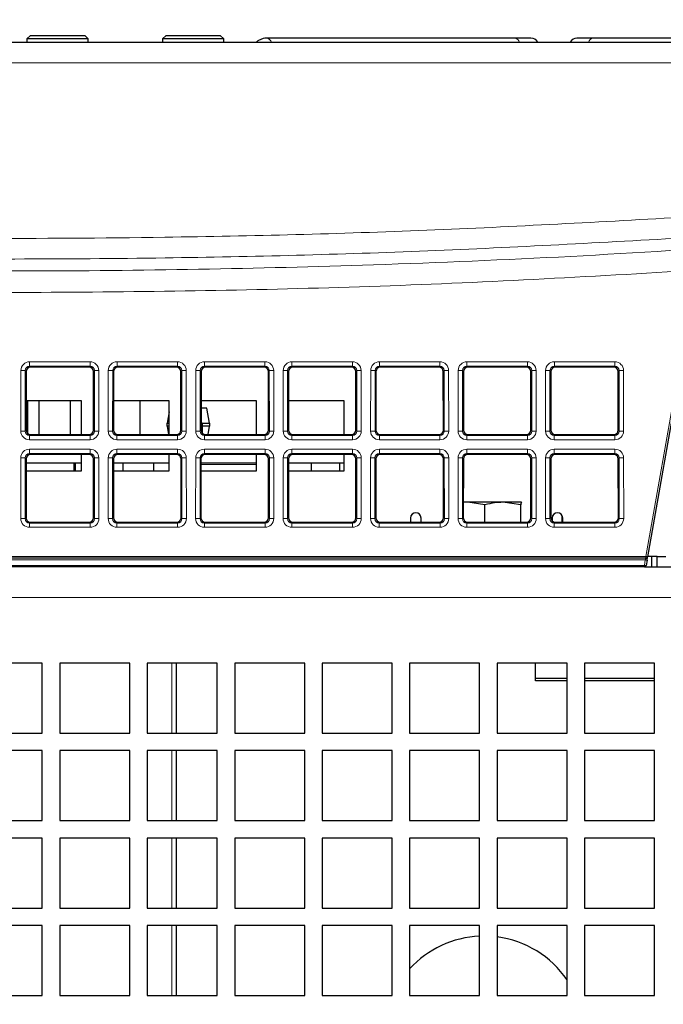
# Paper-space layout 'Blatt5' of a CAD drawing. Header units: millimetres. Extents: x 5 to 418, y 2 to 292.
# Tile 8 of 31: x 175 to 211, y 199 to 255. Entities that reach past the tile are written whole.
import ezdxf

# ---------------------------------------------------------------- set-up
doc = ezdxf.new("R2010")
doc.units = ezdxf.units.MM
doc.layers.add('SLD-0', color=7, linetype='Continuous')
doc.styles.add('SLDTEXTSTYLE1', font='TXT', dxfattribs={"width": 0.605})
doc.dimstyles.new('SLDDIMSTYLE6', dxfattribs={"dimtxt": 3.5, "dimasz": 3.302, "dimexe": 0, "dimexo": 0.0625, "dimgap": 0.875, "dimtad": 1, "dimlfac": 2, "dimrnd": 1e-09, "dimzin": 12, "dimdsep": 46, "dimtxsty": 'SLDTEXTSTYLE1', "dimsah": 1, "dimcen": 0.09, "dimadec": 0, "dimazin": 3, "dimtfac": 1, "dimtofl": 0, "dimtmove": 0, "dimatfit": 3, "dimfxl": 1, "dimfrac": 2, "dimtolj": 1, "dimtzin": 12, "dimarcsym": 0})

# ---------------------------------------------------------------- blocks, each defined once
blk = doc.blocks.new('_D_36')
at = {"layer": 'SLD-0', "color": 7}
for p, q in [((113.293, 153.905), (113.293, 269.669)), ((309.293, 153.905), (309.293, 269.669)), ((113.293, 268.669), (309.293, 268.669))]:
    blk.add_line(p, q, dxfattribs=at)
for points in [[(113.293, 268.669), (116.595, 268.161), (116.595, 269.177)], [(309.293, 268.669), (305.991, 269.177), (305.991, 268.161)]]:
    blk.add_solid(points, dxfattribs=at)
at = {"layer": 'SLD-0', "color": 7, "insert": (207.282, 273.18), "char_height": 3.5, "attachment_point": 1, "style": 'SLDTEXTSTYLE1'}
blk.add_mtext('392', dxfattribs=at)

psp = doc.layouts.new('Blatt5')

# ---------------------------------------------------------------- linework, layer by layer
at = {"color": 7, "linetype": 'Continuous', "lineweight": 25}
for p, q in [((175.1176, 254.0073), (174.9176, 253.8073)), ((175.1176, 254.0073), (178.2176, 254.0073)), ((178.4176, 253.8073), (178.2176, 254.0073)), ((182.8676, 254.0073), (182.6676, 253.8073)), ((182.8676, 254.0073), (185.9676, 254.0073)), ((186.1676, 253.8073), (185.9676, 254.0073)), ((132.801, 253.6183), (212.2841, 253.6183)), ((174.9176, 253.8073), (174.9176, 253.6183)), ((178.4176, 253.8073), (174.9176, 253.8073)), ((178.4176, 253.6183), (178.4176, 253.8073)), ((182.6676, 253.8073), (182.6676, 253.6183)), ((186.1676, 253.8073), (182.6676, 253.8073)), ((186.1676, 253.6183), (186.1676, 253.8073)), ((202.7975, 253.8488), (188.6112, 253.8488)), ((203.7275, 253.8488), (202.7975, 253.8488)), ((207.2876, 253.8488), (206.3577, 253.8488)), ((221.474, 253.8488), (207.2876, 253.8488)), ((174.8683, 234.7929), (174.8653, 231.4406)), ((178.467, 235.0424), (175.1182, 235.0424)), ((178.7199, 231.4406), (178.7169, 234.7929)), ((179.8683, 234.7929), (179.8653, 231.4406)), ((183.467, 235.0424), (180.1182, 235.0424)), ((183.7199, 231.4406), (183.7169, 234.7929)), ((184.8683, 234.7929), (184.8653, 231.4406)), ((188.467, 235.0424), (185.1182, 235.0424)), ((188.7199, 231.4406), (188.7169, 234.7929)), ((189.8683, 234.7929), (189.8653, 231.4406)), ((193.467, 235.0424), (190.1182, 235.0424)), ((193.7199, 231.4406), (193.7169, 234.7929)), ((194.8683, 234.7929), (194.8653, 231.4406)), ((198.467, 235.0424), (195.1182, 235.0424)), ((198.7199, 231.4406), (198.7169, 234.7929)), ((199.8683, 234.7929), (199.8653, 231.4406)), ((203.467, 235.0424), (200.1182, 235.0424)), ((203.7199, 231.4406), (203.7169, 234.7929)), ((204.8683, 234.7929), (204.8653, 231.4406)), ((208.467, 235.0424), (205.1182, 235.0424)), ((208.7199, 231.4406), (208.7169, 234.7929)), ((212.2359, 234.6393), (210.3953, 224.201)), ((178.0426, 233.1183), (174.8668, 233.1183)), ((174.9426, 233.1183), (174.9426, 231.2596)), ((175.5926, 233.1183), (175.5926, 231.1908)), ((177.3926, 233.1183), (177.3926, 231.1908)), ((178.0426, 231.1908), (178.0426, 233.1183)), ((183.0426, 233.1183), (179.8668, 233.1183)), ((181.3926, 231.1908), (181.3926, 233.1183)), ((183.0426, 231.1908), (183.0426, 233.1183)), ((188.0426, 233.1183), (184.8668, 233.1183)), ((188.0426, 231.1908), (188.0426, 233.1183)), ((193.0426, 233.1183), (189.8668, 233.1183)), ((193.0426, 231.1908), (193.0426, 233.1183)), ((183.0426, 232.4838), (182.9301, 231.8458)), ((185.2056, 232.6933), (184.8664, 232.6933)), ((185.3551, 231.8458), (185.2056, 232.6933)), ((182.9301, 231.8458), (183.0426, 231.8458)), ((182.9301, 231.6658), (182.9301, 231.8458)), ((183.0426, 231.6658), (182.9301, 231.6658)), ((182.9301, 231.6658), (183.0139, 231.1908)), ((184.9276, 231.8458), (184.8656, 231.8458)), ((184.9276, 231.8458), (185.3551, 231.8458)), ((184.9276, 231.8458), (184.9276, 231.2752)), ((185.3551, 231.6658), (184.9276, 231.6658)), ((185.2713, 231.1908), (185.3551, 231.6658)), ((185.3551, 231.8458), (185.3551, 231.6658)), ((175.1147, 231.1908), (178.4705, 231.1908)), ((180.1147, 231.1908), (183.4705, 231.1908)), ((185.1147, 231.1908), (188.4705, 231.1908)), ((190.1147, 231.1908), (193.4705, 231.1908)), ((195.1147, 231.1908), (198.4705, 231.1908)), ((200.1147, 231.1908), (203.4705, 231.1908)), ((205.1147, 231.1908), (208.4705, 231.1908)), ((174.8637, 229.7975), (174.8607, 226.4361)), ((178.4715, 230.0469), (175.1136, 230.0469)), ((178.0426, 229.1183), (178.0426, 230.0469)), ((178.7245, 226.4361), (178.7214, 229.7975)), ((179.8637, 229.7975), (179.8607, 226.4361)), ((183.4715, 230.0469), (180.1136, 230.0469)), ((183.0426, 229.1183), (183.0426, 230.0469)), ((183.7245, 226.4361), (183.7214, 229.7975)), ((184.8637, 229.7975), (184.8607, 226.4361)), ((188.4715, 230.0469), (185.1136, 230.0469)), ((188.0426, 229.1183), (188.0426, 230.0469)), ((188.7245, 226.4361), (188.7214, 229.7975)), ((189.8637, 229.7975), (189.8607, 226.4361)), ((193.4715, 230.0469), (190.1136, 230.0469)), ((193.0426, 229.1183), (193.0426, 230.0469)), ((193.7245, 226.4361), (193.7214, 229.7975)), ((194.8637, 229.7975), (194.8607, 226.4361)), ((198.4715, 230.0469), (195.1136, 230.0469)), ((198.7245, 226.4361), (198.7214, 229.7975)), ((199.8637, 229.7975), (199.8607, 226.4361)), ((203.4715, 230.0469), (200.1136, 230.0469)), ((203.7245, 226.4361), (203.7214, 229.7975)), ((204.8637, 229.7975), (204.8607, 226.4361)), ((208.4715, 230.0469), (205.1136, 230.0469)), ((208.7245, 226.4361), (208.7214, 229.7975)), ((174.8631, 229.1183), (178.0426, 229.1183)), ((174.8635, 229.5683), (178.0426, 229.5683)), ((177.5926, 229.5683), (177.5926, 229.1183)), ((177.6926, 229.1183), (177.6926, 229.5683)), ((179.8631, 229.1183), (183.0426, 229.1183)), ((179.8635, 229.5683), (183.0426, 229.5683)), ((180.4176, 229.1183), (180.4176, 229.5683)), ((182.1676, 229.1183), (182.1676, 229.5683)), ((184.8631, 229.1183), (188.0426, 229.1183)), ((184.8635, 229.5683), (188.0426, 229.5683)), ((189.8631, 229.1183), (193.0426, 229.1183)), ((189.8635, 229.5683), (193.0426, 229.5683)), ((191.1596, 229.5683), (191.1596, 229.1183)), ((192.7809, 229.5683), (192.7809, 229.1183)), ((200.123, 227.3183), (199.8615, 227.2993)), ((200.123, 227.3183), (199.8615, 227.3183)), ((201.0988, 227.174), (200.123, 227.3183)), ((202.1214, 227.3183), (200.123, 227.3183)), ((201.0988, 226.1862), (201.0988, 227.174)), ((203.144, 227.174), (202.1214, 227.3183)), ((203.1909, 227.3183), (202.1214, 227.3183)), ((203.144, 226.1862), (203.144, 227.174)), ((203.1942, 227.3175), (203.1926, 227.3183)), ((196.8426, 226.4183), (196.8426, 226.1862)), ((197.4426, 226.1862), (197.4426, 226.4183)), ((204.9426, 226.4183), (204.9426, 226.2508)), ((205.5176, 226.1862), (205.5176, 226.5382)), ((205.5426, 226.1862), (205.5426, 226.4183)), ((175.1101, 226.1862), (178.4751, 226.1862)), ((180.1101, 226.1862), (183.4751, 226.1862)), ((185.1101, 226.1862), (188.4751, 226.1862)), ((190.1101, 226.1862), (193.4751, 226.1862)), ((195.1101, 226.1862), (198.4751, 226.1862)), ((200.1101, 226.1862), (203.4751, 226.1862)), ((205.1101, 226.1862), (208.4751, 226.1862)), ((210.2968, 224.1183), (131.3247, 224.1183)), ((210.9426, 224.2183), (210.3984, 224.2183)), ((210.6333, 223.6183), (210.6333, 224.2183)), ((210.6335, 223.6183), (210.6335, 224.2183)), ((210.9426, 223.6183), (210.9426, 224.2183)), ((210.9426, 224.2183), (211.4426, 224.2183)), ((210.2087, 223.6183), (131.7859, 223.6183)), ((210.2087, 223.6183), (280.3765, 223.6183)), ((210.3619, 224.0114), (210.3072, 223.701)), ((175.7926, 218.1183), (171.7926, 218.1183)), ((175.7926, 214.1183), (175.7926, 218.1183)), ((180.7926, 218.1183), (176.7926, 218.1183)), ((176.7926, 218.1183), (176.7926, 214.1183)), ((180.7926, 214.1183), (180.7926, 218.1183)), ((185.7926, 218.1183), (181.7926, 218.1183)), ((181.7926, 218.1183), (181.7926, 214.1183)), ((183.4426, 218.1183), (183.4426, 214.1183)), ((185.7926, 214.1183), (185.7926, 218.1183)), ((190.7926, 218.1183), (186.7926, 218.1183)), ((186.7926, 218.1183), (186.7926, 214.1183)), ((190.7926, 214.1183), (190.7926, 218.1183)), ((195.7926, 218.1183), (191.7926, 218.1183)), ((191.7926, 218.1183), (191.7926, 214.1183)), ((195.7926, 214.1183), (195.7926, 218.1183)), ((200.7926, 218.1183), (196.7926, 218.1183)), ((196.7926, 218.1183), (196.7926, 214.1183)), ((200.7926, 214.1183), (200.7926, 218.1183)), ((205.7926, 218.1183), (201.7926, 218.1183)), ((201.7926, 218.1183), (201.7926, 214.1183)), ((203.9926, 217.2532), (203.9926, 218.1183)), ((205.7926, 214.1183), (205.7926, 218.1183)), ((210.7926, 218.1183), (206.7926, 218.1183)), ((206.7926, 218.1183), (206.7926, 214.1183)), ((210.7926, 214.1183), (210.7926, 218.1183)), ((203.9926, 217.1017), (203.9926, 217.2532)), ((205.7926, 217.2532), (203.9926, 217.2532)), ((205.7926, 217.1017), (203.9926, 217.1017)), ((210.7926, 217.2532), (206.7926, 217.2532)), ((210.7926, 217.1017), (206.7926, 217.1017)), ((171.7926, 214.1183), (175.7926, 214.1183)), ((176.7926, 214.1183), (180.7926, 214.1183)), ((181.7926, 214.1183), (185.7926, 214.1183)), ((186.7926, 214.1183), (190.7926, 214.1183)), ((191.7926, 214.1183), (195.7926, 214.1183)), ((196.7926, 214.1183), (200.7926, 214.1183)), ((201.7926, 214.1183), (205.7926, 214.1183)), ((206.7926, 214.1183), (210.7926, 214.1183)), ((175.7926, 213.1183), (171.7926, 213.1183)), ((175.7926, 209.1183), (175.7926, 213.1183)), ((180.7926, 213.1183), (176.7926, 213.1183)), ((176.7926, 213.1183), (176.7926, 209.1183)), ((180.7926, 209.1183), (180.7926, 213.1183)), ((185.7926, 213.1183), (181.7926, 213.1183)), ((181.7926, 213.1183), (181.7926, 209.1183)), ((183.4426, 213.1183), (183.4426, 209.1183)), ((185.7926, 209.1183), (185.7926, 213.1183)), ((190.7926, 213.1183), (186.7926, 213.1183)), ((186.7926, 213.1183), (186.7926, 209.1183)), ((190.7926, 209.1183), (190.7926, 213.1183)), ((195.7926, 213.1183), (191.7926, 213.1183)), ((191.7926, 213.1183), (191.7926, 209.1183)), ((195.7926, 209.1183), (195.7926, 213.1183)), ((200.7926, 213.1183), (196.7926, 213.1183)), ((196.7926, 213.1183), (196.7926, 209.1183)), ((200.7926, 209.1183), (200.7926, 213.1183)), ((205.7926, 213.1183), (201.7926, 213.1183)), ((201.7926, 213.1183), (201.7926, 209.1183)), ((205.7926, 209.1183), (205.7926, 213.1183)), ((210.7926, 213.1183), (206.7926, 213.1183)), ((206.7926, 213.1183), (206.7926, 209.1183)), ((210.7926, 209.1183), (210.7926, 213.1183)), ((171.7926, 209.1183), (175.7926, 209.1183)), ((176.7926, 209.1183), (180.7926, 209.1183)), ((181.7926, 209.1183), (185.7926, 209.1183)), ((186.7926, 209.1183), (190.7926, 209.1183)), ((191.7926, 209.1183), (195.7926, 209.1183)), ((196.7926, 209.1183), (200.7926, 209.1183)), ((201.7926, 209.1183), (205.7926, 209.1183)), ((206.7926, 209.1183), (210.7926, 209.1183)), ((175.7926, 208.1183), (171.7926, 208.1183)), ((175.7926, 204.1183), (175.7926, 208.1183)), ((180.7926, 208.1183), (176.7926, 208.1183)), ((176.7926, 208.1183), (176.7926, 204.1183)), ((180.7926, 204.1183), (180.7926, 208.1183)), ((185.7926, 208.1183), (181.7926, 208.1183)), ((181.7926, 208.1183), (181.7926, 204.1183)), ((183.4426, 208.1183), (183.4426, 204.1183)), ((185.7926, 204.1183), (185.7926, 208.1183)), ((190.7926, 208.1183), (186.7926, 208.1183)), ((186.7926, 208.1183), (186.7926, 204.1183)), ((190.7926, 204.1183), (190.7926, 208.1183)), ((195.7926, 208.1183), (191.7926, 208.1183)), ((191.7926, 208.1183), (191.7926, 204.1183)), ((195.7926, 204.1183), (195.7926, 208.1183)), ((200.7926, 208.1183), (196.7926, 208.1183)), ((196.7926, 208.1183), (196.7926, 204.1183)), ((200.7926, 204.1183), (200.7926, 208.1183)), ((205.7926, 208.1183), (201.7926, 208.1183)), ((201.7926, 208.1183), (201.7926, 204.1183)), ((205.7926, 204.1183), (205.7926, 208.1183)), ((210.7926, 208.1183), (206.7926, 208.1183)), ((206.7926, 208.1183), (206.7926, 204.1183)), ((210.7926, 204.1183), (210.7926, 208.1183)), ((171.7926, 204.1183), (175.7926, 204.1183)), ((176.7926, 204.1183), (180.7926, 204.1183)), ((181.7926, 204.1183), (185.7926, 204.1183)), ((186.7926, 204.1183), (190.7926, 204.1183)), ((191.7926, 204.1183), (195.7926, 204.1183)), ((196.7926, 204.1183), (200.7926, 204.1183)), ((201.7926, 204.1183), (205.7926, 204.1183)), ((206.7926, 204.1183), (210.7926, 204.1183)), ((175.7926, 203.1183), (171.7926, 203.1183)), ((175.7926, 199.1183), (175.7926, 203.1183)), ((180.7926, 203.1183), (176.7926, 203.1183)), ((176.7926, 203.1183), (176.7926, 199.1183)), ((180.7926, 199.1183), (180.7926, 203.1183)), ((185.7926, 203.1183), (181.7926, 203.1183)), ((181.7926, 203.1183), (181.7926, 199.1183)), ((183.4426, 203.1183), (183.4426, 199.1183)), ((185.7926, 199.1183), (185.7926, 203.1183)), ((190.7926, 203.1183), (186.7926, 203.1183)), ((186.7926, 203.1183), (186.7926, 199.1183)), ((190.7926, 199.1183), (190.7926, 203.1183)), ((195.7926, 203.1183), (191.7926, 203.1183)), ((191.7926, 203.1183), (191.7926, 199.1183)), ((195.7926, 199.1183), (195.7926, 203.1183)), ((200.7926, 203.1183), (196.7926, 203.1183)), ((196.7926, 203.1183), (196.7926, 199.1183)), ((200.7926, 199.1183), (200.7926, 203.1183)), ((205.7926, 203.1183), (201.7926, 203.1183)), ((201.7926, 203.1183), (201.7926, 199.1183)), ((205.7926, 199.1183), (205.7926, 203.1183)), ((210.7926, 203.1183), (206.7926, 203.1183)), ((206.7926, 203.1183), (206.7926, 199.1183)), ((210.7926, 199.1183), (210.7926, 203.1183)), ((171.7926, 199.1183), (175.7926, 199.1183)), ((176.7926, 199.1183), (180.7926, 199.1183)), ((181.7926, 199.1183), (185.7926, 199.1183)), ((186.7926, 199.1183), (190.7926, 199.1183)), ((191.7926, 199.1183), (195.7926, 199.1183)), ((196.7926, 199.1183), (200.7926, 199.1183)), ((201.7926, 199.1183), (205.7926, 199.1183)), ((206.7926, 199.1183), (210.7926, 199.1183))]:
    psp.add_line(p, q, dxfattribs=at)
at = {"color": 7, "linetype": 'Continuous', "lineweight": 18}
for p, q in [((212.2841, 252.4337), (132.801, 252.4337)), ((175.0654, 235.3492), (178.5198, 235.3492)), ((175.0654, 235.0952), (175.0654, 235.3492)), ((178.5198, 235.0952), (178.5198, 235.3492)), ((180.0654, 235.3492), (183.5198, 235.3492)), ((180.0654, 235.0952), (180.0654, 235.3492)), ((183.5198, 235.0952), (183.5198, 235.3492)), ((185.0654, 235.3492), (188.5198, 235.3492)), ((185.0654, 235.0952), (185.0654, 235.3492)), ((188.5198, 235.0952), (188.5198, 235.3492)), ((190.0654, 235.3492), (193.5198, 235.3492)), ((190.0654, 235.0952), (190.0654, 235.3492)), ((193.5198, 235.0952), (193.5198, 235.3492)), ((195.0654, 235.3492), (198.5198, 235.3492)), ((195.0654, 235.0952), (195.0654, 235.3492)), ((198.5198, 235.0952), (198.5198, 235.3492)), ((200.0654, 235.3492), (203.5198, 235.3492)), ((200.0654, 235.0952), (200.0654, 235.3492)), ((203.5198, 235.0952), (203.5198, 235.3492)), ((205.0654, 235.3492), (208.5198, 235.3492)), ((205.0654, 235.3492), (205.0654, 235.0952)), ((208.5198, 235.3492), (208.5198, 235.0952)), ((174.5625, 231.3919), (174.5656, 234.8503)), ((174.8153, 234.846), (174.8121, 231.3875)), ((174.8683, 234.7929), (174.8153, 234.846)), ((178.5198, 235.0952), (175.0654, 235.0952)), ((175.0654, 235.0952), (175.1182, 235.0424)), ((178.467, 235.0424), (178.5198, 235.0952)), ((178.7699, 234.846), (178.7169, 234.7929)), ((178.7731, 231.3875), (178.7699, 234.846)), ((179.0196, 234.8503), (179.0227, 231.3919)), ((179.5625, 231.3919), (179.5656, 234.8503)), ((179.8153, 234.846), (179.8121, 231.3875)), ((179.8683, 234.7929), (179.8153, 234.846)), ((183.5198, 235.0952), (180.0654, 235.0952)), ((180.0654, 235.0952), (180.1182, 235.0424)), ((183.467, 235.0424), (183.5198, 235.0952)), ((183.7699, 234.846), (183.7169, 234.7929)), ((183.7731, 231.3875), (183.7699, 234.846)), ((184.0196, 234.8503), (184.0227, 231.3919)), ((184.5625, 231.3919), (184.5656, 234.8503)), ((184.8153, 234.846), (184.8121, 231.3875)), ((184.8683, 234.7929), (184.8153, 234.846)), ((188.5198, 235.0952), (185.0654, 235.0952)), ((185.0654, 235.0952), (185.1182, 235.0424)), ((188.467, 235.0424), (188.5198, 235.0952)), ((188.7699, 234.846), (188.7169, 234.7929)), ((188.7731, 231.3875), (188.7699, 234.846)), ((189.0196, 234.8503), (189.0227, 231.3919)), ((189.5625, 231.3919), (189.5656, 234.8503)), ((189.8153, 234.846), (189.8121, 231.3875)), ((189.8683, 234.7929), (189.8153, 234.846)), ((193.5198, 235.0952), (190.0654, 235.0952)), ((190.0654, 235.0952), (190.1182, 235.0424)), ((193.467, 235.0424), (193.5198, 235.0952)), ((193.7699, 234.846), (193.7169, 234.7929)), ((193.7731, 231.3875), (193.7699, 234.846)), ((194.0196, 234.8503), (194.0227, 231.3919)), ((194.5625, 231.3919), (194.5656, 234.8503)), ((194.8153, 234.846), (194.8121, 231.3875)), ((194.8683, 234.7929), (194.8153, 234.846)), ((198.5198, 235.0952), (195.0654, 235.0952)), ((195.0654, 235.0952), (195.1182, 235.0424)), ((198.467, 235.0424), (198.5198, 235.0952)), ((198.7699, 234.846), (198.7169, 234.7929)), ((198.7731, 231.3875), (198.7699, 234.846)), ((199.0196, 234.8503), (199.0227, 231.3919)), ((199.5625, 231.3919), (199.5656, 234.8503)), ((199.8153, 234.846), (199.8121, 231.3875)), ((199.8683, 234.7929), (199.8153, 234.846)), ((203.5198, 235.0952), (200.0654, 235.0952)), ((200.0654, 235.0952), (200.1182, 235.0424)), ((203.467, 235.0424), (203.5198, 235.0952)), ((203.7699, 234.846), (203.7169, 234.7929)), ((203.7731, 231.3875), (203.7699, 234.846)), ((204.0196, 234.8503), (204.0227, 231.3919)), ((204.5625, 231.3919), (204.5656, 234.8503)), ((204.8153, 234.846), (204.8121, 231.3875)), ((204.8683, 234.7929), (204.8153, 234.846)), ((208.5198, 235.0952), (205.0654, 235.0952)), ((205.0654, 235.0952), (205.1182, 235.0424)), ((208.467, 235.0424), (208.5198, 235.0952)), ((208.7699, 234.846), (208.7169, 234.7929)), ((208.7731, 231.3875), (208.7699, 234.846)), ((209.0196, 234.8503), (209.0227, 231.3919)), ((210.2968, 224.2201), (212.1374, 234.6584)), ((174.8121, 231.3875), (174.8653, 231.4406)), ((178.7199, 231.4406), (178.7731, 231.3875)), ((179.8121, 231.3875), (179.8653, 231.4406)), ((183.7199, 231.4406), (183.7731, 231.3875)), ((184.8121, 231.3875), (184.8653, 231.4406)), ((188.7199, 231.4406), (188.7731, 231.3875)), ((189.8121, 231.3875), (189.8653, 231.4406)), ((193.7199, 231.4406), (193.7731, 231.3875)), ((194.8121, 231.3875), (194.8653, 231.4406)), ((198.7199, 231.4406), (198.7731, 231.3875)), ((199.8121, 231.3875), (199.8653, 231.4406)), ((203.7199, 231.4406), (203.7731, 231.3875)), ((204.8121, 231.3875), (204.8653, 231.4406)), ((208.7199, 231.4406), (208.7731, 231.3875)), ((175.1147, 231.1908), (175.0613, 231.1374)), ((175.0613, 230.8921), (175.0613, 231.1374)), ((175.0613, 231.1374), (178.5239, 231.1374)), ((178.5239, 230.8921), (175.0613, 230.8921)), ((178.5239, 231.1374), (178.4705, 231.1908)), ((178.5239, 230.8921), (178.5239, 231.1374)), ((180.1147, 231.1908), (180.0613, 231.1374)), ((180.0613, 230.8921), (180.0613, 231.1374)), ((180.0613, 231.1374), (183.5239, 231.1374)), ((183.5239, 230.8921), (180.0613, 230.8921)), ((183.5239, 231.1374), (183.4705, 231.1908)), ((183.5239, 230.8921), (183.5239, 231.1374)), ((185.1147, 231.1908), (185.0613, 231.1374)), ((185.0613, 230.8921), (185.0613, 231.1374)), ((185.0613, 231.1374), (188.5239, 231.1374)), ((188.5239, 230.8921), (185.0613, 230.8921)), ((188.5239, 231.1374), (188.4705, 231.1908)), ((188.5239, 230.8921), (188.5239, 231.1374)), ((190.1147, 231.1908), (190.0613, 231.1374)), ((190.0613, 230.8921), (190.0613, 231.1374)), ((190.0613, 231.1374), (193.5239, 231.1374)), ((193.5239, 230.8921), (190.0613, 230.8921)), ((193.5239, 231.1374), (193.4705, 231.1908)), ((193.5239, 230.8921), (193.5239, 231.1374)), ((195.1147, 231.1908), (195.0613, 231.1374)), ((195.0613, 230.8921), (195.0613, 231.1374)), ((195.0613, 231.1374), (198.5239, 231.1374)), ((198.5239, 230.8921), (195.0613, 230.8921)), ((198.5239, 231.1374), (198.4705, 231.1908)), ((198.5239, 230.8921), (198.5239, 231.1374)), ((200.1147, 231.1908), (200.0613, 231.1374)), ((200.0613, 230.8921), (200.0613, 231.1374)), ((200.0613, 231.1374), (203.5239, 231.1374)), ((203.5239, 230.8921), (200.0613, 230.8921)), ((203.5239, 231.1374), (203.4705, 231.1908)), ((203.5239, 230.8921), (203.5239, 231.1374)), ((205.1147, 231.1908), (205.0613, 231.1374)), ((205.0613, 231.1374), (205.0613, 230.8921)), ((205.0613, 231.1374), (208.5239, 231.1374)), ((208.5239, 230.8921), (205.0613, 230.8921)), ((208.5239, 231.1374), (208.4705, 231.1908)), ((208.5239, 231.1374), (208.5239, 230.8921)), ((175.0608, 230.3538), (178.5244, 230.3538)), ((175.0608, 230.0997), (175.0608, 230.3538)), ((178.5244, 230.0997), (178.5244, 230.3538)), ((180.0608, 230.3538), (183.5244, 230.3538)), ((180.0608, 230.0997), (180.0608, 230.3538)), ((183.5244, 230.0997), (183.5244, 230.3538)), ((185.0608, 230.3538), (188.5244, 230.3538)), ((185.0608, 230.0997), (185.0608, 230.3538)), ((188.5244, 230.0997), (188.5244, 230.3538)), ((190.0608, 230.3538), (193.5244, 230.3538)), ((190.0608, 230.0997), (190.0608, 230.3538)), ((193.5244, 230.0997), (193.5244, 230.3538)), ((195.0608, 230.3538), (198.5244, 230.3538)), ((195.0608, 230.0997), (195.0608, 230.3538)), ((198.5244, 230.0997), (198.5244, 230.3538)), ((200.0608, 230.3538), (203.5244, 230.3538)), ((200.0608, 230.0997), (200.0608, 230.3538)), ((203.5244, 230.0997), (203.5244, 230.3538)), ((205.0608, 230.3538), (208.5244, 230.3538)), ((205.0608, 230.3538), (205.0608, 230.0997)), ((208.5244, 230.3538), (208.5244, 230.0997)), ((174.5579, 226.3873), (174.561, 229.8549)), ((174.8107, 229.8505), (174.8075, 226.3829)), ((174.8637, 229.7975), (174.8107, 229.8505)), ((178.5244, 230.0997), (175.0608, 230.0997)), ((175.0608, 230.0997), (175.1136, 230.0469)), ((178.4715, 230.0469), (178.5244, 230.0997)), ((178.7745, 229.8505), (178.7214, 229.7975)), ((178.7776, 226.3829), (178.7745, 229.8505)), ((179.0241, 229.8549), (179.0273, 226.3873)), ((179.5579, 226.3873), (179.561, 229.8549)), ((179.8107, 229.8505), (179.8075, 226.3829)), ((179.8637, 229.7975), (179.8107, 229.8505)), ((183.5244, 230.0997), (180.0608, 230.0997)), ((180.0608, 230.0997), (180.1136, 230.0469)), ((183.4715, 230.0469), (183.5244, 230.0997)), ((183.7745, 229.8505), (183.7214, 229.7975)), ((183.7776, 226.3829), (183.7745, 229.8505)), ((184.0241, 229.8549), (184.0273, 226.3873)), ((184.5579, 226.3873), (184.561, 229.8549)), ((184.8107, 229.8505), (184.8075, 226.3829)), ((184.8637, 229.7975), (184.8107, 229.8505)), ((188.5244, 230.0997), (185.0608, 230.0997)), ((185.0608, 230.0997), (185.1136, 230.0469)), ((188.4715, 230.0469), (188.5244, 230.0997)), ((188.7745, 229.8505), (188.7214, 229.7975)), ((188.7776, 226.3829), (188.7745, 229.8505)), ((189.0241, 229.8549), (189.0273, 226.3873)), ((189.5579, 226.3873), (189.561, 229.8549)), ((189.8107, 229.8505), (189.8075, 226.3829)), ((189.8637, 229.7975), (189.8107, 229.8505)), ((193.5244, 230.0997), (190.0608, 230.0997)), ((190.0608, 230.0997), (190.1136, 230.0469)), ((193.4715, 230.0469), (193.5244, 230.0997)), ((193.7745, 229.8505), (193.7214, 229.7975)), ((193.7776, 226.3829), (193.7745, 229.8505)), ((194.0241, 229.8549), (194.0273, 226.3873)), ((194.5579, 226.3873), (194.561, 229.8549)), ((194.8107, 229.8505), (194.8075, 226.3829)), ((194.8637, 229.7975), (194.8107, 229.8505)), ((198.5244, 230.0997), (195.0608, 230.0997)), ((195.0608, 230.0997), (195.1136, 230.0469)), ((198.4715, 230.0469), (198.5244, 230.0997)), ((198.7745, 229.8505), (198.7214, 229.7975)), ((198.7776, 226.3829), (198.7745, 229.8505)), ((199.0241, 229.8549), (199.0273, 226.3873)), ((199.5579, 226.3873), (199.561, 229.8549)), ((199.8107, 229.8505), (199.8075, 226.3829)), ((199.8637, 229.7975), (199.8107, 229.8505)), ((203.5244, 230.0997), (200.0608, 230.0997)), ((200.0608, 230.0997), (200.1136, 230.0469)), ((203.4715, 230.0469), (203.5244, 230.0997)), ((203.7745, 229.8505), (203.7214, 229.7975)), ((203.7776, 226.3829), (203.7745, 229.8505)), ((204.0241, 229.8549), (204.0273, 226.3873)), ((204.5579, 226.3873), (204.561, 229.8549)), ((204.8107, 229.8505), (204.8075, 226.3829)), ((204.8637, 229.7975), (204.8107, 229.8505)), ((208.5244, 230.0997), (205.0608, 230.0997)), ((205.0608, 230.0997), (205.1136, 230.0469)), ((208.4715, 230.0469), (208.5244, 230.0997)), ((208.7745, 229.8505), (208.7214, 229.7975)), ((208.7776, 226.3829), (208.7745, 229.8505)), ((209.0241, 229.8549), (209.0273, 226.3873)), ((184.8634, 229.4683), (188.0426, 229.4683)), ((174.8075, 226.3829), (174.8607, 226.4361)), ((178.7245, 226.4361), (178.7776, 226.3829)), ((179.8075, 226.3829), (179.8607, 226.4361)), ((183.7245, 226.4361), (183.7776, 226.3829)), ((184.8075, 226.3829), (184.8607, 226.4361)), ((188.7245, 226.4361), (188.7776, 226.3829)), ((189.8075, 226.3829), (189.8607, 226.4361)), ((193.7245, 226.4361), (193.7776, 226.3829)), ((194.8075, 226.3829), (194.8607, 226.4361)), ((198.7245, 226.4361), (198.7776, 226.3829)), ((199.8075, 226.3829), (199.8607, 226.4361)), ((203.7245, 226.4361), (203.7776, 226.3829)), ((204.8075, 226.3829), (204.8607, 226.4361)), ((208.7245, 226.4361), (208.7776, 226.3829)), ((175.1101, 226.1862), (175.0567, 226.1328)), ((175.0567, 225.8875), (175.0567, 226.1328)), ((175.0567, 226.1328), (178.5284, 226.1328)), ((178.5284, 225.8875), (175.0567, 225.8875)), ((178.5284, 226.1328), (178.4751, 226.1862)), ((178.5284, 225.8875), (178.5284, 226.1328)), ((180.1101, 226.1862), (180.0567, 226.1328)), ((180.0567, 225.8875), (180.0567, 226.1328)), ((180.0567, 226.1328), (183.5284, 226.1328)), ((183.5284, 225.8875), (180.0567, 225.8875)), ((183.5284, 226.1328), (183.4751, 226.1862)), ((183.5284, 225.8875), (183.5284, 226.1328)), ((185.1101, 226.1862), (185.0567, 226.1328)), ((185.0567, 225.8875), (185.0567, 226.1328)), ((185.0567, 226.1328), (188.5284, 226.1328)), ((188.5284, 225.8875), (185.0567, 225.8875)), ((188.5284, 226.1328), (188.4751, 226.1862)), ((188.5284, 225.8875), (188.5284, 226.1328)), ((190.1101, 226.1862), (190.0567, 226.1328)), ((190.0567, 225.8875), (190.0567, 226.1328)), ((190.0567, 226.1328), (193.5284, 226.1328)), ((193.5284, 225.8875), (190.0567, 225.8875)), ((193.5284, 226.1328), (193.4751, 226.1862)), ((193.5284, 225.8875), (193.5284, 226.1328)), ((195.1101, 226.1862), (195.0567, 226.1328)), ((195.0567, 225.8875), (195.0567, 226.1328)), ((195.0567, 226.1328), (198.5284, 226.1328)), ((198.5284, 225.8875), (195.0567, 225.8875)), ((198.5284, 226.1328), (198.4751, 226.1862)), ((198.5284, 225.8875), (198.5284, 226.1328)), ((200.1101, 226.1862), (200.0567, 226.1328)), ((200.0567, 225.8875), (200.0567, 226.1328)), ((200.0567, 226.1328), (203.5284, 226.1328)), ((203.5284, 225.8875), (200.0567, 225.8875)), ((203.5284, 226.1328), (203.4751, 226.1862)), ((203.5284, 225.8875), (203.5284, 226.1328)), ((205.1101, 226.1862), (205.0567, 226.1328)), ((205.0567, 226.1328), (208.5284, 226.1328)), ((205.0567, 226.1328), (205.0567, 225.8875)), ((208.5284, 225.8875), (205.0567, 225.8875)), ((208.5284, 226.1328), (208.4751, 226.1862)), ((208.5284, 226.1328), (208.5284, 225.8875)), ((131.3247, 224.2201), (210.2968, 224.2201)), ((210.2968, 224.1183), (210.2968, 224.2201)), ((210.2634, 224.0236), (131.7696, 224.0236)), ((131.7859, 223.7131), (210.2087, 223.7131)), ((210.2087, 223.7131), (210.2634, 224.0236)), ((210.2087, 223.7131), (210.2087, 223.6183)), ((130.5426, 221.8683), (292.0426, 221.8683)), ((183.1948, 214.1183), (183.1948, 218.1183)), ((183.1948, 209.1183), (183.1948, 213.1183)), ((183.1948, 204.1183), (183.1948, 208.1183)), ((183.1948, 199.1183), (183.1948, 203.1183))]:
    psp.add_line(p, q, dxfattribs=at)
at = {"color": 7, "linetype": 'Continuous', "lineweight": 18, "flags": 128}
psp.add_lwpolyline([(210.2634, 224.0236), (210.27, 224.0423), (210.2763, 224.0602), (210.2821, 224.0766), (210.2872, 224.0909), (210.2913, 224.1025), (210.2943, 224.1112), (210.2962, 224.1165), (210.2968, 224.1183)], dxfattribs=at)
at = {"color": 7, "linetype": 'Continuous', "lineweight": 25, "flags": 128}
psp.add_lwpolyline([(210.3619, 224.0114), (210.3685, 224.0489), (210.3748, 224.0847), (210.3806, 224.1174), (210.3856, 224.146), (210.3898, 224.1694), (210.3928, 224.1867), (210.3947, 224.1974), (210.3953, 224.201)], dxfattribs=at)
at = {"color": 7, "linetype": 'Continuous', "lineweight": 18}
for centre, radius, start, end in [((188.5879, 253.5411), 0.3086, 14.49005, 85.71035), ((202.7626, 253.5272), 0.3235, 16.35607, 83.80546), ((207.3201, 253.5301), 0.3203, 95.81683, 164.02165), ((174.6201, 230.8261), 4.0246, 87.22044, 90.77575), ((178.9651, 230.8261), 4.0246, 89.22423, 92.77956), ((179.6201, 230.826), 4.0248, 87.22051, 90.77571), ((183.9651, 230.8261), 4.0246, 89.22423, 92.77956), ((184.6201, 230.826), 4.0247, 87.22047, 90.77574), ((188.9651, 230.826), 4.0247, 89.22427, 92.77951), ((189.6201, 230.8259), 4.0248, 87.22051, 90.77571), ((193.9651, 230.826), 4.0247, 89.22426, 92.77953), ((194.6201, 230.826), 4.0247, 87.22047, 90.77574), ((198.9651, 230.8261), 4.0246, 89.22424, 92.77954), ((199.6201, 230.8261), 4.0246, 87.22046, 90.77575), ((203.9651, 230.826), 4.0247, 89.22426, 92.77953), ((204.6201, 230.826), 4.0247, 87.22047, 90.77574), ((208.9651, 230.826), 4.0247, 89.22425, 92.77954), ((174.6169, 227.3676), 4.0246, 87.22044, 90.77577), ((178.9682, 227.3675), 4.0248, 89.22429, 92.77949), ((179.6169, 227.3677), 4.0246, 87.22044, 90.77575), ((183.9682, 227.3675), 4.0247, 89.22427, 92.77951), ((184.6169, 227.3676), 4.0246, 87.22044, 90.77576), ((188.9682, 227.3676), 4.0246, 89.22423, 92.77956), ((189.6169, 227.3676), 4.0247, 87.22047, 90.77574), ((193.9682, 227.3675), 4.0248, 89.22429, 92.77949), ((194.6169, 227.3675), 4.0248, 87.22051, 90.77571), ((198.9682, 227.3676), 4.0246, 89.22424, 92.77954), ((199.6169, 227.3676), 4.0246, 87.22046, 90.77575), ((203.9682, 227.3676), 4.0247, 89.22426, 92.77953), ((204.6169, 227.3675), 4.0247, 87.22048, 90.77574), ((208.9682, 227.3676), 4.0247, 89.22425, 92.77953), ((174.6155, 225.8263), 4.029, 87.22238, 90.77383), ((178.9697, 225.8264), 4.0289, 89.2261, 92.77768), ((179.6155, 225.8264), 4.0289, 87.22232, 90.7739), ((183.9697, 225.8263), 4.0289, 89.22614, 92.77765), ((184.6155, 225.8263), 4.029, 87.22237, 90.77385), ((188.9697, 225.8264), 4.0289, 89.2261, 92.77768), ((189.6155, 225.8264), 4.0289, 87.22232, 90.7739), ((193.9697, 225.8263), 4.0289, 89.22614, 92.77765), ((194.6155, 225.8263), 4.0289, 87.22235, 90.77386), ((198.9697, 225.8264), 4.0289, 89.22613, 92.77767), ((199.6155, 225.8263), 4.029, 87.22237, 90.77385), ((203.9697, 225.8264), 4.0289, 89.22612, 92.77767), ((204.6155, 225.8264), 4.0289, 87.22233, 90.77388), ((208.9697, 225.8264), 4.0289, 89.22612, 92.77766), ((174.6124, 222.363), 4.0246, 87.22044, 90.77577), ((178.9728, 222.3629), 4.0248, 89.22429, 92.77949), ((179.6124, 222.3627), 4.0249, 87.22058, 90.77564), ((183.9728, 222.363), 4.0247, 89.22426, 92.77953), ((184.6124, 222.3629), 4.0247, 87.22049, 90.77573), ((188.9728, 222.363), 4.0246, 89.22423, 92.77956), ((189.6124, 222.363), 4.0246, 87.22044, 90.77577), ((193.9728, 222.363), 4.0247, 89.22426, 92.77953), ((194.6124, 222.363), 4.0247, 87.22047, 90.77574), ((198.9728, 222.363), 4.0246, 89.22425, 92.77954), ((199.6124, 222.3629), 4.0247, 87.22049, 90.77572), ((203.9728, 222.363), 4.0246, 89.22425, 92.77954), ((204.6124, 222.363), 4.0246, 87.22046, 90.77575), ((208.9728, 222.363), 4.0247, 89.22425, 92.77954), ((210.068, 222.7774), 1.4607, 77.05007, 80.9858), ((210.3168, 224.1846), 0.4837, 257.08731, 268.86103), ((210.3714, 224.4942), 0.4829, 257.08161, 268.87527)]:
    psp.add_arc(centre, radius, start, end, dxfattribs=at)
at = {"color": 7, "linetype": 'Continuous', "lineweight": 25}
for centre, radius, start, end in [((203.7275, 253.4043), 0.4445, 28.77948, 90), ((206.3577, 253.4043), 0.4445, 90, 151.22052), ((197.1426, 226.4183), 0.3, 0, 180), ((205.2426, 226.4183), 0.3, 0, 180), ((210.2968, 224.2183), 0.1, 270, 350), ((210.2087, 223.7183), 0.1, 270, 350), ((201.0426, 196.7683), 5.75, 92.49191, 137.65739), ((201.0426, 196.7683), 5.75, 34.30115, 82.50528)]:
    psp.add_arc(centre, radius, start, end, dxfattribs=at)
at = {"color": 7, "linetype": 'Continuous', "lineweight": 18}
for centre, major_axis, ratio, start_param, end_param in [((175.0663, 234.849), (0.4261, -0.2634), 0.9979617, 2.1253446, 3.6934019), ((178.5189, 234.849), (0.4261, 0.2634), 0.9979617, 5.7313761, 7.2994334), ((180.0663, 234.849), (0.4261, -0.2634), 0.9979617, 2.1253446, 3.6934019), ((183.5189, 234.849), (0.4261, 0.2634), 0.9979617, 5.7313761, 7.2994334), ((185.0663, 234.849), (0.4261, -0.2634), 0.9979617, 2.1253446, 3.6934019), ((188.5189, 234.849), (0.4261, 0.2634), 0.9979617, 5.7313761, 7.2994334), ((190.0663, 234.849), (0.4261, -0.2634), 0.9979617, 2.1253446, 3.6934019), ((193.5189, 234.849), (0.4261, 0.2634), 0.9979617, 5.7313761, 7.2994334), ((195.0663, 234.849), (0.4261, -0.2634), 0.9979617, 2.1253446, 3.6934019), ((198.5189, 234.849), (0.4261, 0.2634), 0.9979617, 5.7313761, 7.2994334), ((200.0663, 234.849), (0.4261, -0.2634), 0.9979617, 2.1253446, 3.6934019), ((203.5189, 234.849), (0.4261, 0.2634), 0.9979617, 5.7313761, 7.2994334), ((205.0663, 234.849), (0.4261, -0.2634), 0.9979617, 2.1253446, 3.6934019), ((208.5189, 234.849), (0.4261, 0.2634), 0.9979617, 5.7313761, 7.2994334), ((175.0663, 234.8446), (0.2008, -0.1516), 0.9933986, 2.2177606, 3.7858179), ((178.5189, 234.8446), (0.2008, 0.1516), 0.9933986, 5.6389601, 7.2070174), ((180.0663, 234.8446), (0.2008, -0.1516), 0.9933986, 2.2177606, 3.7858179), ((183.5189, 234.8446), (0.2008, 0.1516), 0.9933986, 5.6389601, 7.2070174), ((185.0663, 234.8446), (0.2008, -0.1516), 0.9933986, 2.2177606, 3.7858179), ((188.5189, 234.8446), (0.2008, 0.1516), 0.9933986, 5.6389601, 7.2070174), ((190.0663, 234.8446), (0.2008, -0.1516), 0.9933986, 2.2177606, 3.7858179), ((193.5189, 234.8446), (0.2008, 0.1516), 0.9933986, 5.6389601, 7.2070174), ((195.0663, 234.8446), (0.2008, -0.1516), 0.9933986, 2.2177606, 3.7858179), ((198.5189, 234.8446), (0.2008, 0.1516), 0.9933986, 5.6389601, 7.2070174), ((200.0663, 234.8446), (0.2008, -0.1516), 0.9933986, 2.2177606, 3.7858179), ((203.5189, 234.8446), (0.2008, 0.1516), 0.9933986, 5.6389601, 7.2070174), ((205.0663, 234.8446), (0.2008, -0.1516), 0.9933986, 2.2177606, 3.7858179), ((208.5189, 234.8446), (0.2008, 0.1516), 0.9933986, 5.6389601, 7.2070174), ((175.0631, 231.3932), (0.3089, 0.3955), 0.9962403, 2.234797, 3.8028543), ((175.0631, 231.3889), (0.1619, 0.1938), 0.9898801, 2.2670539, 3.8351112), ((178.522, 231.3932), (-0.3089, 0.3955), 0.9962403, 2.480331, 4.0483883), ((178.522, 231.3889), (-0.1619, 0.1938), 0.9898801, 2.4480741, 4.0161314), ((180.0631, 231.3932), (0.3089, 0.3955), 0.9962403, 2.234797, 3.8028543), ((180.0631, 231.3889), (0.1619, 0.1938), 0.9898801, 2.2670539, 3.8351112), ((183.522, 231.3932), (-0.3089, 0.3955), 0.9962403, 2.480331, 4.0483883), ((183.522, 231.3889), (-0.1619, 0.1938), 0.9898801, 2.4480741, 4.0161314), ((185.0631, 231.3932), (0.3089, 0.3955), 0.9962403, 2.234797, 3.8028543), ((185.0631, 231.3889), (0.1619, 0.1938), 0.9898801, 2.2670539, 3.8351112), ((188.522, 231.3932), (-0.3089, 0.3955), 0.9962403, 2.480331, 4.0483883), ((188.522, 231.3889), (-0.1619, 0.1938), 0.9898801, 2.4480741, 4.0161314), ((190.0631, 231.3932), (0.3089, 0.3955), 0.9962403, 2.234797, 3.8028543), ((190.0631, 231.3889), (0.1619, 0.1938), 0.9898801, 2.2670539, 3.8351112), ((193.522, 231.3932), (-0.3089, 0.3955), 0.9962403, 2.480331, 4.0483883), ((193.522, 231.3889), (-0.1619, 0.1938), 0.9898801, 2.4480741, 4.0161314), ((195.0631, 231.3932), (0.3089, 0.3955), 0.9962403, 2.234797, 3.8028543), ((195.0631, 231.3889), (0.1619, 0.1938), 0.9898801, 2.2670539, 3.8351112), ((198.522, 231.3932), (-0.3089, 0.3955), 0.9962403, 2.480331, 4.0483883), ((198.522, 231.3889), (-0.1619, 0.1938), 0.9898801, 2.4480741, 4.0161314), ((200.0631, 231.3932), (0.3089, 0.3955), 0.9962403, 2.234797, 3.8028543), ((200.0631, 231.3889), (0.1619, 0.1938), 0.9898801, 2.2670539, 3.8351112), ((203.522, 231.3932), (-0.3089, 0.3955), 0.9962403, 2.480331, 4.0483883), ((203.522, 231.3889), (-0.1619, 0.1938), 0.9898801, 2.4480741, 4.0161314), ((205.0631, 231.3932), (0.3089, 0.3955), 0.9962403, 2.234797, 3.8028543), ((205.0631, 231.3889), (0.1619, 0.1938), 0.9898801, 2.2670539, 3.8351112), ((208.522, 231.3932), (-0.3089, 0.3955), 0.9962403, 2.480331, 4.0483883), ((208.522, 231.3889), (-0.1619, 0.1938), 0.9898801, 2.4480741, 4.0161314), ((175.0617, 229.8535), (0.4261, -0.2634), 0.9979617, 2.1253446, 3.6934019), ((178.5234, 229.8535), (0.4261, 0.2634), 0.9979617, 5.7313761, 7.2994334), ((180.0617, 229.8535), (0.4261, -0.2634), 0.9979617, 2.1253446, 3.6934019), ((183.5234, 229.8535), (0.4261, 0.2634), 0.9979617, 5.7313761, 7.2994334), ((185.0617, 229.8535), (0.4261, -0.2634), 0.9979617, 2.1253446, 3.6934019), ((188.5234, 229.8535), (0.4261, 0.2634), 0.9979617, 5.7313761, 7.2994334), ((190.0617, 229.8535), (0.4261, -0.2634), 0.9979617, 2.1253446, 3.6934019), ((193.5234, 229.8535), (0.4261, 0.2634), 0.9979617, 5.7313761, 7.2994334), ((195.0617, 229.8535), (0.4261, -0.2634), 0.9979617, 2.1253446, 3.6934019), ((198.5234, 229.8535), (0.4261, 0.2634), 0.9979617, 5.7313761, 7.2994334), ((200.0617, 229.8535), (0.4261, -0.2634), 0.9979617, 2.1253446, 3.6934019), ((203.5234, 229.8535), (0.4261, 0.2634), 0.9979617, 5.7313761, 7.2994334), ((205.0617, 229.8535), (0.4261, -0.2634), 0.9979617, 2.1253446, 3.6934019), ((208.5234, 229.8535), (0.4261, 0.2634), 0.9979617, 5.7313761, 7.2994334), ((175.0617, 229.8492), (0.2008, -0.1516), 0.9933986, 2.2177606, 3.7858179), ((178.5234, 229.8492), (0.2008, 0.1516), 0.9933986, 5.6389601, 7.2070174), ((180.0617, 229.8492), (0.2008, -0.1516), 0.9933986, 2.2177606, 3.7858179), ((183.5234, 229.8492), (0.2008, 0.1516), 0.9933986, 5.6389601, 7.2070174), ((185.0617, 229.8492), (0.2008, -0.1516), 0.9933986, 2.2177606, 3.7858179), ((188.5234, 229.8492), (0.2008, 0.1516), 0.9933986, 5.6389601, 7.2070174), ((190.0617, 229.8492), (0.2008, -0.1516), 0.9933986, 2.2177606, 3.7858179), ((193.5234, 229.8492), (0.2008, 0.1516), 0.9933986, 5.6389601, 7.2070174), ((195.0617, 229.8492), (0.2008, -0.1516), 0.9933986, 2.2177606, 3.7858179), ((198.5234, 229.8492), (0.2008, 0.1516), 0.9933986, 5.6389601, 7.2070174), ((200.0617, 229.8492), (0.2008, -0.1516), 0.9933986, 2.2177606, 3.7858179), ((203.5234, 229.8492), (0.2008, 0.1516), 0.9933986, 5.6389601, 7.2070174), ((205.0617, 229.8492), (0.2008, -0.1516), 0.9933986, 2.2177606, 3.7858179), ((208.5234, 229.8492), (0.2008, 0.1516), 0.9933986, 5.6389601, 7.2070174), ((175.0586, 226.3887), (0.3089, 0.3955), 0.9962403, 2.234797, 3.8028543), ((175.0586, 226.3843), (0.1619, 0.1938), 0.9898801, 2.2670539, 3.8351112), ((178.5266, 226.3887), (-0.3089, 0.3955), 0.9962403, 2.480331, 4.0483883), ((178.5266, 226.3843), (-0.1619, 0.1938), 0.9898801, 2.4480741, 4.0161314), ((180.0586, 226.3887), (0.3089, 0.3955), 0.9962403, 2.234797, 3.8028543), ((180.0586, 226.3843), (0.1619, 0.1938), 0.9898801, 2.2670539, 3.8351112), ((183.5266, 226.3887), (-0.3089, 0.3955), 0.9962403, 2.480331, 4.0483883), ((183.5266, 226.3843), (-0.1619, 0.1938), 0.9898801, 2.4480741, 4.0161314), ((185.0586, 226.3887), (0.3089, 0.3955), 0.9962403, 2.234797, 3.8028543), ((185.0586, 226.3843), (0.1619, 0.1938), 0.9898801, 2.2670539, 3.8351112), ((188.5266, 226.3887), (-0.3089, 0.3955), 0.9962403, 2.480331, 4.0483883), ((188.5266, 226.3843), (-0.1619, 0.1938), 0.9898801, 2.4480741, 4.0161314), ((190.0586, 226.3887), (0.3089, 0.3955), 0.9962403, 2.234797, 3.8028543), ((190.0586, 226.3843), (0.1619, 0.1938), 0.9898801, 2.2670539, 3.8351112), ((193.5266, 226.3887), (-0.3089, 0.3955), 0.9962403, 2.480331, 4.0483883), ((193.5266, 226.3843), (-0.1619, 0.1938), 0.9898801, 2.4480741, 4.0161314), ((195.0586, 226.3887), (0.3089, 0.3955), 0.9962403, 2.234797, 3.8028543), ((195.0586, 226.3843), (0.1619, 0.1938), 0.9898801, 2.2670539, 3.8351112), ((198.5266, 226.3887), (-0.3089, 0.3955), 0.9962403, 2.480331, 4.0483883), ((198.5266, 226.3843), (-0.1619, 0.1938), 0.9898801, 2.4480741, 4.0161314), ((200.0586, 226.3887), (0.3089, 0.3955), 0.9962403, 2.234797, 3.8028543), ((200.0586, 226.3843), (0.1619, 0.1938), 0.9898801, 2.2670539, 3.8351112), ((203.5266, 226.3887), (-0.3089, 0.3955), 0.9962403, 2.480331, 4.0483883), ((203.5266, 226.3843), (-0.1619, 0.1938), 0.9898801, 2.4480741, 4.0161314), ((205.0586, 226.3887), (0.3089, 0.3955), 0.9962403, 2.234797, 3.8028543), ((205.0586, 226.3843), (0.1619, 0.1938), 0.9898801, 2.2670539, 3.8351112), ((208.5266, 226.3887), (-0.3089, 0.3955), 0.9962403, 2.480331, 4.0483883), ((208.5266, 226.3843), (-0.1619, 0.1938), 0.9898801, 2.4480741, 4.0161314)]:
    psp.add_ellipse(centre, major_axis=major_axis, ratio=ratio, start_param=start_param, end_param=end_param, dxfattribs=at)
at = {"color": 7, "linetype": 'Continuous', "lineweight": 25}
for centre, major_axis, ratio, start_param, end_param in [((175.1187, 234.7922), (0.2131, -0.1317), 0.9979617, 2.1253446, 3.6934019), ((178.4665, 234.7922), (0.2131, 0.1317), 0.9979617, 5.7313761, 7.2994334), ((180.1187, 234.7922), (0.2131, -0.1317), 0.9979617, 2.1253446, 3.6934019), ((183.4665, 234.7922), (0.2131, 0.1317), 0.9979617, 5.7313761, 7.2994334), ((185.1187, 234.7922), (0.2131, -0.1317), 0.9979617, 2.1253446, 3.6934019), ((188.4665, 234.7922), (0.2131, 0.1317), 0.9979617, 5.7313761, 7.2994334), ((190.1187, 234.7922), (0.2131, -0.1317), 0.9979617, 2.1253446, 3.6934019), ((193.4665, 234.7922), (0.2131, 0.1317), 0.9979617, 5.7313761, 7.2994334), ((195.1187, 234.7922), (0.2131, -0.1317), 0.9979617, 2.1253446, 3.6934019), ((198.4665, 234.7922), (0.2131, 0.1317), 0.9979617, 5.7313761, 7.2994334), ((200.1187, 234.7922), (0.2131, -0.1317), 0.9979617, 2.1253446, 3.6934019), ((203.4665, 234.7922), (0.2131, 0.1317), 0.9979617, 5.7313761, 7.2994334), ((205.1187, 234.7922), (0.2131, -0.1317), 0.9979617, 2.1253446, 3.6934019), ((208.4665, 234.7922), (0.2131, 0.1317), 0.9979617, 5.7313761, 7.2994334), ((175.1156, 231.4413), (0.1545, 0.1978), 0.9962403, 2.234797, 3.8028543), ((178.4696, 231.4413), (-0.1545, 0.1978), 0.9962403, 2.480331, 4.0483883), ((180.1156, 231.4413), (0.1545, 0.1978), 0.9962403, 2.234797, 3.8028543), ((183.4696, 231.4413), (-0.1545, 0.1978), 0.9962403, 2.480331, 4.0483883), ((185.1156, 231.4413), (0.1545, 0.1978), 0.9962403, 2.234797, 3.8028543), ((188.4696, 231.4413), (-0.1545, 0.1978), 0.9962403, 2.480331, 4.0483883), ((190.1156, 231.4413), (0.1545, 0.1978), 0.9962403, 2.234797, 3.8028543), ((193.4696, 231.4413), (-0.1545, 0.1978), 0.9962403, 2.480331, 4.0483883), ((195.1156, 231.4413), (0.1545, 0.1978), 0.9962403, 2.234797, 3.8028543), ((198.4696, 231.4413), (-0.1545, 0.1978), 0.9962403, 2.480331, 4.0483883), ((200.1156, 231.4413), (0.1545, 0.1978), 0.9962403, 2.234797, 3.8028543), ((203.4696, 231.4413), (-0.1545, 0.1978), 0.9962403, 2.480331, 4.0483883), ((205.1156, 231.4413), (0.1545, 0.1978), 0.9962403, 2.234797, 3.8028543), ((208.4696, 231.4413), (-0.1545, 0.1978), 0.9962403, 2.480331, 4.0483883), ((175.1141, 229.7968), (0.2131, -0.1317), 0.9979617, 2.1253446, 3.6934019), ((178.4711, 229.7968), (0.2131, 0.1317), 0.9979617, 5.7313761, 7.2994334), ((180.1141, 229.7968), (0.2131, -0.1317), 0.9979617, 2.1253446, 3.6934019), ((183.4711, 229.7968), (0.2131, 0.1317), 0.9979617, 5.7313761, 7.2994334), ((185.1141, 229.7968), (0.2131, -0.1317), 0.9979617, 2.1253446, 3.6934019), ((188.4711, 229.7968), (0.2131, 0.1317), 0.9979617, 5.7313761, 7.2994334), ((190.1141, 229.7968), (0.2131, -0.1317), 0.9979617, 2.1253446, 3.6934019), ((193.4711, 229.7968), (0.2131, 0.1317), 0.9979617, 5.7313761, 7.2994334), ((195.1141, 229.7968), (0.2131, -0.1317), 0.9979617, 2.1253446, 3.6934019), ((198.4711, 229.7968), (0.2131, 0.1317), 0.9979617, 5.7313761, 7.2994334), ((200.1141, 229.7968), (0.2131, -0.1317), 0.9979617, 2.1253446, 3.6934019), ((203.4711, 229.7968), (0.2131, 0.1317), 0.9979617, 5.7313761, 7.2994334), ((205.1141, 229.7968), (0.2131, -0.1317), 0.9979617, 2.1253446, 3.6934019), ((208.4711, 229.7968), (0.2131, 0.1317), 0.9979617, 5.7313761, 7.2994334), ((175.111, 226.4368), (0.1545, 0.1978), 0.9962403, 2.234797, 3.8028543), ((178.4742, 226.4368), (-0.1545, 0.1978), 0.9962403, 2.480331, 4.0483883), ((180.111, 226.4368), (0.1545, 0.1978), 0.9962403, 2.234797, 3.8028543), ((183.4742, 226.4368), (-0.1545, 0.1978), 0.9962403, 2.480331, 4.0483883), ((185.111, 226.4368), (0.1545, 0.1978), 0.9962403, 2.234797, 3.8028543), ((188.4742, 226.4368), (-0.1545, 0.1978), 0.9962403, 2.480331, 4.0483883), ((190.111, 226.4368), (0.1545, 0.1978), 0.9962403, 2.234797, 3.8028543), ((193.4742, 226.4368), (-0.1545, 0.1978), 0.9962403, 2.480331, 4.0483883), ((195.111, 226.4368), (0.1545, 0.1978), 0.9962403, 2.234797, 3.8028543), ((198.4742, 226.4368), (-0.1545, 0.1978), 0.9962403, 2.480331, 4.0483883), ((200.111, 226.4368), (0.1545, 0.1978), 0.9962403, 2.234797, 3.8028543), ((203.4742, 226.4368), (-0.1545, 0.1978), 0.9962403, 2.480331, 4.0483883), ((205.111, 226.4368), (0.1545, 0.1978), 0.9962403, 2.234797, 3.8028543), ((208.4742, 226.4368), (-0.1545, 0.1978), 0.9962403, 2.480331, 4.0483883)]:
    psp.add_ellipse(centre, major_axis=major_axis, ratio=ratio, start_param=start_param, end_param=end_param, dxfattribs=at)
for points, knots in [([(188.6112, 253.8488), (188.5476, 253.8447), (188.42, 253.8363), (188.2402, 253.7689), (188.1062, 253.6948), (188.0433, 253.6337), (188.0275, 253.6183)], [0, 0, 0, 0, 0.3027219, 0.6072646, 0.9010797, 1, 1, 1, 1]), ([(202.1214, 227.3183), (201.9623, 227.3121), (201.6177, 227.2986), (201.2803, 227.2176), (201.0988, 227.174)], [0, 0, 0, 0, 0.4617509, 1, 1, 1, 1]), ([(203.1909, 227.3183), (203.1788, 227.3013), (203.163, 227.2791), (203.1476, 227.1937), (203.144, 227.174)], [0, 0, 0, 0, 0.7701657, 1, 1, 1, 1])]:
    psp.add_open_spline(points, degree=3, knots=knots, dxfattribs=at)
at = {"color": 7, "linetype": 'Continuous', "lineweight": 18}
for points, knots in [([(140.0254, 243.3135), (143.5842, 243.1384), (150.702, 242.7883), (161.3923, 242.496), (172.0898, 242.3732), (184.2196, 242.4513), (197.7775, 242.7939), (207.7552, 243.3524), (212.7454, 243.6317)], [0, 0, 0, 0, 0.1469096, 0.2938192, 0.440903, 0.587987, 0.7939335, 1, 1, 1, 1]), ([(212.8234, 242.4534), (207.8261, 242.1738), (197.8285, 241.6146), (182.0993, 241.214), (167.0868, 241.1998), (152.7996, 241.5161), (144.2393, 241.9283), (139.9583, 242.1345)], [0, 0, 0, 0, 0.2059479, 0.4120157, 0.6473558, 0.8236403, 1, 1, 1, 1]), ([(142.2199, 241.3308), (143.0523, 241.2899), (147.214, 241.0856), (158.0444, 240.6743), (174.721, 240.4317), (191.8267, 240.7408), (206.014, 241.3337), (213.5262, 241.8194), (217.2823, 242.0623)], [0, 0, 0, 0, 0.033285, 0.1664291, 0.4328793, 0.6993295, 0.8496648, 1, 1, 1, 1]), ([(217.3691, 240.8415), (211.1201, 240.4584), (198.6222, 239.6922), (179.8203, 239.2651), (160.991, 239.3226), (148.4352, 239.8465), (142.1574, 240.1085)], [0, 0, 0, 0, 0.2495487, 0.4990974, 0.7495487, 1, 1, 1, 1])]:
    psp.add_open_spline(points, degree=3, knots=knots, dxfattribs=at)

# ---------------------------------------------------------------- dimensions: what is measured, and where the dimension line sits
at = {"layer": 'SLD-0', "color": 7}
dim = psp.add_linear_dim(base=(309.2926, 268.6687), p1=(113.2926, 153.9048), p2=(309.2926, 153.9048), dimstyle='SLDDIMSTYLE6', dxfattribs=at)
dim.commit()
dim.dimension.update_dxf_attribs({"geometry": '_D_36', "text_midpoint": (211.2926, 268.6687), "dimtype": 160})

doc.saveas('drawing.dxf')
